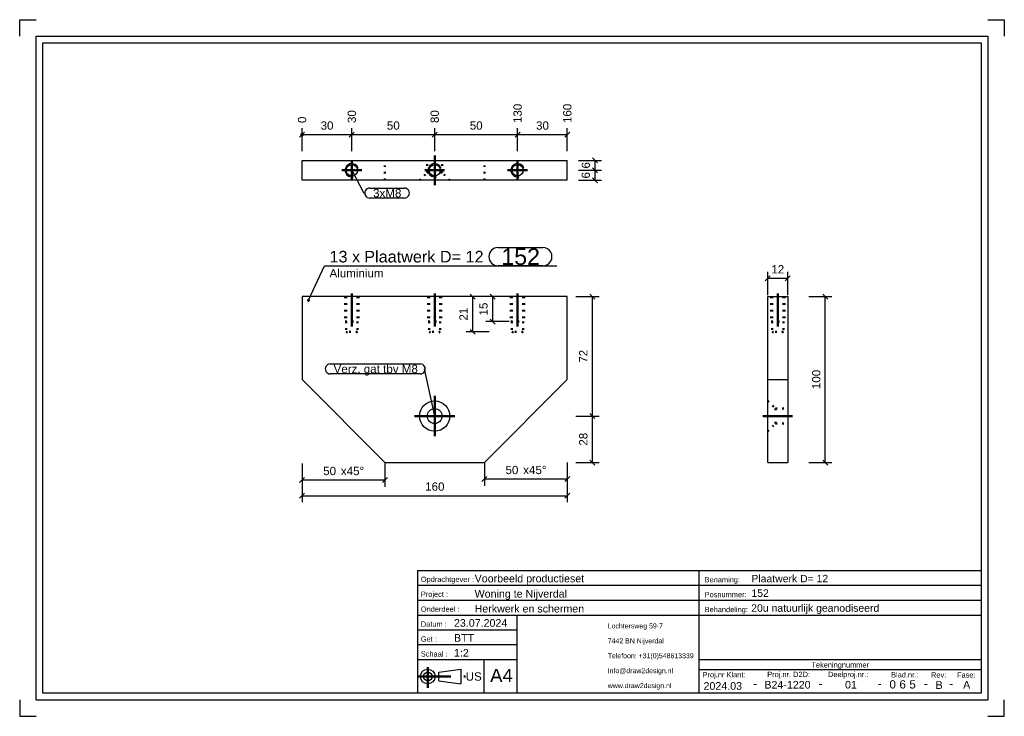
# Model space of a CAD drawing. Header units: millimetres. Extents: x -50 to 247, y -131 to 79.
import ezdxf
from ezdxf.enums import TextEntityAlignment as Align

# ---------------------------------------------------------------- set-up
doc = ezdxf.new("R2010")
doc.units = ezdxf.units.MM
doc.linetypes.add('DOT', pattern=[2, 0.5, -1.5])
doc.linetypes.add('STRICHPUNKT2', pattern=[18.5, 10, -4, 0.5, -4])
doc.layers.get('0').update_dxf_attribs({"linetype": 'CONTINUOUS'})
for name, color, linetype in [('DIM49', 4, 'CONTINUOUS'), ('LE_RED', 1, 'CONTINUOUS'), ('TXT_ALL', 7, 'CONTINUOUS'), ('TXT_DIM49', 2, 'CONTINUOUS'), ('TXT_YELLOW', 2, 'CONTINUOUS')]:
    doc.layers.add(name, color=color, linetype=linetype)
doc.layers.add('LE_ALL', color=7, linetype='CONTINUOUS', lineweight=50)
doc.styles.add('ARIAL', font='arial.ttf')

# ---------------------------------------------------------------- blocks, each defined once
blk = doc.blocks.new('TFIELD_00005', base_point=(127.38, -121.65))
at = {"layer": 'TXT_YELLOW', "style": 'ARIAL'}
for s, p in [('Lochtersweg 59-7', (127.38, -103.65)), ('7442 BN Nijverdal', (127.38, -108.15)), ('Telefoon: +31(0)548613339', (127.38, -112.65)), ('Info@draw2design.nl', (127.38, -117.15)), ('www.draw2design.nl', (127.38, -121.65))]:
    blk.add_text(s, height=1.5, dxfattribs=at).set_placement(p, align=Align.MIDDLE_LEFT)
blk = doc.blocks.new('FLEX_00004', base_point=(140.19, -123.9))
blk.add_blockref('TFIELD_00005', (127.38, -121.65))
blk = doc.blocks.new('D2D_00003', base_point=(100.25, -122.04))
blk.add_blockref('FLEX_00004', (140.19, -123.9))
blk = doc.blocks.new('TFIELD_00007', base_point=(91.91, -118.59))
at = {"layer": 'TXT_YELLOW', "style": 'ARIAL'}
blk.add_text('A4', height=4, dxfattribs=at).set_placement((91.91, -118.59), align=Align.MIDDLE_LEFT)
blk = doc.blocks.new('FLEX_00006', base_point=(95.29, -118.59))
blk.add_blockref('TFIELD_00007', (91.91, -118.59))
blk = doc.blocks.new('TFIELD_00013', base_point=(84.53, -118.9))
at = {"layer": 'TXT_YELLOW', "style": 'ARIAL'}
blk.add_text('US', height=2.5, dxfattribs=at).set_placement((84.53, -118.9), align=Align.MIDDLE_LEFT)
blk = doc.blocks.new('FLEX_00012', base_point=(84.53, -118.9))
blk.add_blockref('TFIELD_00013', (84.53, -118.9))
blk = doc.blocks.new('US_00011', base_point=(74.44, -118.9))
blk.add_line((76.46, -120.23), (83.02, -121.12))
blk.add_lwpolyline([(76.46, -120.23), (76.46, -117.56), (83.02, -116.67), (83.02, -121.12)])
for radius in [2.22, 1.33]:
    blk.add_circle((73.1, -118.9), radius)
at = {"layer": 'LE_ALL', "color": 1, "linetype": 'STRICHPUNKT2'}
for p, q in [((73.1, -116.08), (73.1, -122.3)), ((70, -118.9), (84.87, -118.9))]:
    blk.add_line(p, q, dxfattribs=at)
blk.add_blockref('FLEX_00012', (84.53, -118.9))
blk = doc.blocks.new('SCHRIFE_00015', base_point=(81, -103.9))
for p, q in [((70, -86.9), (155, -86.9)), ((70, -86.9), (70, -123.9)), ((155, -86.9), (240, -86.9)), ((155, -123.9), (155, -86.9)), ((240, -86.9), (240, -123.9)), ((70, -91.4), (155, -91.4)), ((155, -91.4), (240, -91.4)), ((70, -95.9), (155, -95.9)), ((155, -95.9), (240, -95.9)), ((70, -100.4), (240, -100.4)), ((100, -100.4), (100, -123.9)), ((100, -104.9), (70, -104.9)), ((100, -109.4), (70, -109.4)), ((100, -113.9), (70, -113.9)), ((90, -113.9), (90, -123.9)), ((240, -113.9), (155, -113.9)), ((240, -116.9), (155, -116.9)), ((240, -123.9), (70, -123.9))]:
    blk.add_line(p, q)
at = {"layer": 'TXT_YELLOW', "style": 'ARIAL'}
for s, height, p in [('Voorbeeld productieset', 2.3, (87.23, -90.5)), ('Plaatwerk D= 12', 2.25, (170.72, -90.5)), ('Woning te Nijverdal', 2.3, (87.23, -95.1)), ('152', 2.25, (170.72, -94.89)), ('Herkwerk en schermen', 2.3, (87.23, -99.6)), ('20u natuurlijk geanodiseerd', 2.25, (170.67, -99.39)), ('23.07.2024', 2.3, (81, -103.9)), ('BTT', 2.3, (81, -108.4)), ('1:2', 2.3, (81, -112.9))]:
    blk.add_text(s, height=height, dxfattribs=at).set_placement(p)
for s, height, p in [('2024.03', 2.3, (162.08, -122.9)), ('-', 2.5, (171.83, -122.24)), ('B24-1220', 2.3, (181.6, -122.54)), ('-', 2.5, (191.57, -122.24)), ('01', 2.3, (200.74, -122.52)), ('-', 2.5, (209.4, -122.24)), ('-', 2.5, (223.34, -122.24)), ('B', 2.3, (227.34, -122.63)), ('-', 2.5, (230.99, -122.24)), ('A', 2.3, (235.64, -122.53))]:
    blk.add_text(s, height=height, dxfattribs=at).set_placement(p, align=Align.CENTER)
blk = doc.blocks.new('TFIELD_00019', base_point=(218.36, -121.27))
at = {"layer": 'TXT_ALL', "style": 'ARIAL'}
blk.add_text('5', height=2.5, dxfattribs=at).set_placement((218.36, -121.27), align=Align.MIDDLE_LEFT)
blk = doc.blocks.new('5_00018')
blk.add_blockref('TFIELD_00019', (218.36, -121.27))
blk = doc.blocks.new('TELLER1_00017')
blk.add_blockref('5_00018', (0, 0))
blk = doc.blocks.new('TFIELD_00022', base_point=(215.36, -121.27))
at = {"layer": 'TXT_ALL', "style": 'ARIAL'}
blk.add_text('6', height=2.5, dxfattribs=at).set_placement((215.36, -121.27), align=Align.MIDDLE_LEFT)
blk = doc.blocks.new('6_00021')
blk.add_blockref('TFIELD_00022', (215.36, -121.27))
blk = doc.blocks.new('TELLER2_00020')
blk.add_blockref('6_00021', (0, 0))
blk = doc.blocks.new('TFIELD_00025', base_point=(212.36, -121.27))
at = {"layer": 'TXT_ALL', "style": 'ARIAL'}
blk.add_text('0', height=2.5, dxfattribs=at).set_placement((212.36, -121.27), align=Align.MIDDLE_LEFT)
blk = doc.blocks.new('0_00024')
blk.add_blockref('TFIELD_00025', (212.36, -121.27))
blk = doc.blocks.new('TELLER3_00023')
blk.add_blockref('0_00024', (0, 0))
blk = doc.blocks.new('NL_00026', base_point=(71, -90.4))
at = {"layer": 'TXT_ALL', "color": 1, "style": 'ARIAL'}
blk.add_text('Tekeningnummer', height=1.6, dxfattribs=at).set_placement((197.5, -115.4), align=Align.MIDDLE_CENTER)
at = {"layer": 'TXT_YELLOW', "style": 'ARIAL'}
for s, p in [('Opdrachtgever :', (71, -90.4)), ('Benaming:', (156.6, -90.5)), ('Project :', (71, -94.9)), ('Posnummer:', (156.6, -95)), ('Onderdeel :', (71, -99.4)), ('Behandeling:', (156.6, -99.5)), ('Datum :', (71, -103.9)), ('Get :', (71, -108.4)), ('Schaal :', (71, -112.9)), ('Proj.nr Klant:', (156, -119.14)), ('Proj.nr. D2D:', (175.48, -119.07)), ('Deelproj.nr.:', (193.81, -119.07)), ('Blad.nr.:', (212.84, -119.18)), ('Rev:', (224.91, -119.23)), ('Fase:', (232.75, -119.23))]:
    blk.add_text(s, height=1.6, dxfattribs=at).set_placement(p)
blk = doc.blocks.new('SCHRIFE_00014')
for name, p in [('SCHRIFE_00015', (81, -103.9)), ('NL_00026', (71, -90.4)), ('TELLER3_00023', (0, 0)), ('TELLER2_00020', (0, 0)), ('TELLER1_00017', (0, 0))]:
    blk.add_blockref(name, p)
blk = doc.blocks.new('DINA4Q_00002', base_point=(240, 72.1))
for p, q in [((-43, -123.9), (-43, 72.1)), ((-43, 72.1), (240, 72.1)), ((242, 74.1), (242, -125.9)), ((-45, -125.9), (242, -125.9))]:
    blk.add_line(p, q)
for points in [[(-50, 74.1), (-50, 79.1), (-45, 79.1)], [(242, 79.1), (247, 79.1), (247, 74.1)], [(-45, -125.9), (-45, 74.1), (242, 74.1)], [(240, 72.1), (240, -123.9), (-43, -123.9)], [(-50, -125.9), (-50, -130.9), (-45, -130.9)], [(242, -130.9), (247, -130.9), (247, -125.9)]]:
    blk.add_lwpolyline(points)
for name, p in [('SCHRIFE_00014', (0, 0)), ('D2D_00003', (100.25, -122.04)), ('US_00011', (74.44, -118.9)), ('FLEX_00006', (95.29, -118.59))]:
    blk.add_blockref(name, p)
blk = doc.blocks.new('_ZBL0071_00001')
blk.add_blockref('DINA4Q_00002', (240, 72.1))
blk = doc.blocks.new('SHAPE_00060', base_point=(75.18, -40.39))
at = {"layer": 'DIM49', "color": 3}
for p, q in [((43.68, -24.68), (70.82, -24.68)), ((75.18, -40.39), (72.07, -26.18)), ((70.82, -27.68), (43.68, -27.68))]:
    blk.add_line(p, q, dxfattribs=at)
for centre, start_param, end_param in [((43.68, -26.18), 1.570796, 4.712389), ((70.82, -26.18), 4.712389, 7.853982)]:
    blk.add_ellipse(centre, major_axis=(1.5, 0), ratio=1, start_param=start_param, end_param=end_param, dxfattribs=at)
at = {"layer": 'TXT_DIM49', "style": 'ARIAL'}
blk.add_text('Verz. gat tbv M8', height=2.5, dxfattribs=at).set_placement((44.68, -26.18), align=Align.MIDDLE_LEFT)
blk = doc.blocks.new('SHAPE_00061', base_point=(37.12, -5.47))
at = {"layer": 'DIM49', "color": 3}
for p, q in [((94.29, 10.42), (107.81, 10.42)), ((37.12, -5.47), (41.95, 4.92)), ((41.95, 4.92), (112.06, 4.92)), ((107.81, 4.92), (94.29, 4.92)), ((37.38, -5.44), (36.86, -5.44)), ((37.32, -5.64), (36.91, -5.64)), ((37.23, -5.24), (37.01, -5.24))]:
    blk.add_line(p, q, dxfattribs=at)
blk.add_lwpolyline([(37.07, -5.73), (37.14, -5.74), (37.21, -5.72), (37.27, -5.69), (37.32, -5.64), (37.36, -5.58), (37.38, -5.52), (37.38, -5.45), (37.36, -5.38), (37.33, -5.32), (37.29, -5.27), (37.23, -5.23), (37.16, -5.21), (37.09, -5.21), (37.03, -5.23), (36.97, -5.26), (36.91, -5.3), (36.88, -5.36), (36.86, -5.43), (36.85, -5.5), (36.87, -5.56), (36.9, -5.62), (36.95, -5.68), (37.01, -5.71)], close=True, dxfattribs=at)
for centre, start_param, end_param in [((94.29, 7.67), 3.141593, 6.283185), ((107.81, 7.67), 0, 3.141593)]:
    blk.add_ellipse(centre, major_axis=(0, -2.75), ratio=1, start_param=start_param, end_param=end_param, dxfattribs=at)
at = {"layer": 'TXT_DIM49', "style": 'ARIAL'}
for s, height, p in [('13 x', 3.5, (43.45, 7.67)), ('Plaatwerk D= 12', 3.5, (53.93, 7.67)), ('152', 5, (95.29, 7.67)), ('Aluminium', 2.5, (43.45, 2.67))]:
    blk.add_text(s, height=height, dxfattribs=at).set_placement(p, align=Align.MIDDLE_LEFT)
blk = doc.blocks.new('_D1', base_point=(41.54, -58.19))
at = {"layer": 'DIM49', "color": 1}
for p, q in [((35.18, -54.69), (35.18, -61.69)), ((60.18, -54.69), (60.18, -61.69)), ((35.93, -58.94), (34.43, -60.44)), ((59.43, -60.44), (60.93, -58.94)), ((60.18, -59.69), (35.18, -59.69))]:
    blk.add_line(p, q, dxfattribs=at)
at = {"layer": 'TXT_DIM49', "style": 'ARIAL'}
for s, p in [('50', (41.54, -58.19)), ('x45°', (46.88, -58.19))]:
    blk.add_text(s, height=2.5, dxfattribs=at).set_placement(p)
blk = doc.blocks.new('_D2', base_point=(96.54, -57.89))
at = {"layer": 'DIM49', "color": 1}
for p, q in [((90.18, -54.39), (90.18, -61.39)), ((115.18, -54.39), (115.18, -61.39)), ((90.93, -58.64), (89.43, -60.14)), ((115.18, -59.39), (90.18, -59.39)), ((114.43, -60.14), (115.93, -58.64))]:
    blk.add_line(p, q, dxfattribs=at)
at = {"layer": 'TXT_DIM49', "style": 'ARIAL'}
for s, p in [('50', (96.54, -57.89)), ('x45°', (101.88, -57.89))]:
    blk.add_text(s, height=2.5, dxfattribs=at).set_placement(p)
blk = doc.blocks.new('_D3', base_point=(121.26, -49.31))
at = {"layer": 'DIM49', "color": 1}
for p, q in [((117.76, -40.39), (124.76, -40.39)), ((123.51, -41.14), (122.01, -39.64)), ((122.76, -54.39), (122.76, -40.39)), ((117.76, -54.39), (124.76, -54.39)), ((122.01, -53.64), (123.51, -55.14))]:
    blk.add_line(p, q, dxfattribs=at)
at = {"layer": 'TXT_DIM49', "style": 'ARIAL'}
blk.add_text('28', height=2.5, rotation=90.0002, dxfattribs=at).set_placement((121.26, -49.31))
blk = doc.blocks.new('_D4', base_point=(121.26, -24.31))
at = {"layer": 'DIM49', "color": 1}
for p, q in [((117.76, -4.39), (124.76, -4.39)), ((123.51, -5.14), (122.01, -3.64)), ((122.76, -40.39), (122.76, -4.39)), ((117.76, -40.39), (124.76, -40.39)), ((122.01, -39.64), (123.51, -41.14))]:
    blk.add_line(p, q, dxfattribs=at)
at = {"layer": 'TXT_DIM49', "style": 'ARIAL'}
blk.add_text('72', height=2.5, rotation=90.0002, dxfattribs=at).set_placement((121.26, -24.31))
blk = doc.blocks.new('_D5', base_point=(72.3, -62.89))
at = {"layer": 'DIM49', "color": 1}
for p, q in [((35.18, -59.39), (35.18, -66.39)), ((115.18, -59.39), (115.18, -66.39)), ((35.93, -63.64), (34.43, -65.14)), ((35.18, -64.39), (115.18, -64.39)), ((114.43, -65.14), (115.93, -63.64))]:
    blk.add_line(p, q, dxfattribs=at)
at = {"layer": 'TXT_DIM49', "style": 'ARIAL'}
blk.add_text('160', height=2.5, dxfattribs=at).set_placement((72.3, -62.89))
blk = doc.blocks.new('_D6', base_point=(91.13, -10.06))
at = {"layer": 'DIM49', "color": 1}
for p, q in [((97.63, -4.39), (90.63, -4.39)), ((93.38, -5.14), (91.88, -3.64)), ((92.63, -4.39), (92.63, -11.89)), ((91.88, -11.14), (93.38, -12.64)), ((97.63, -11.89), (90.63, -11.89))]:
    blk.add_line(p, q, dxfattribs=at)
at = {"layer": 'TXT_DIM49', "style": 'ARIAL'}
blk.add_text('15', height=2.5, rotation=90.0002, dxfattribs=at).set_placement((91.13, -10.06))
blk = doc.blocks.new('_D7', base_point=(85.13, -11.61))
at = {"layer": 'DIM49', "color": 1}
for p, q in [((91.63, -4.39), (84.63, -4.39)), ((87.38, -5.14), (85.88, -3.64)), ((86.63, -4.39), (86.63, -14.99)), ((85.88, -14.24), (87.38, -15.74)), ((91.63, -14.99), (84.63, -14.99))]:
    blk.add_line(p, q, dxfattribs=at)
at = {"layer": 'TXT_DIM49', "style": 'ARIAL'}
blk.add_text('21', height=2.5, rotation=90.0002, dxfattribs=at).set_placement((85.13, -11.61))
blk = doc.blocks.new('Plaatwerk D_ 12_00032', base_point=(98.18, -11.89))
blk.add_lwpolyline([(35.18, -4.39), (35.18, -29.39), (60.18, -54.39), (90.18, -54.39), (115.18, -29.39), (115.18, -4.39)], close=True)
for radius in [4.56, 2.25]:
    blk.add_circle((75.18, -40.39), radius)
at = {"layer": 'LE_ALL', "color": 3, "linetype": 'DOT'}
for p, q in [((48.18, -4.39), (48.18, -11.89)), ((52.18, -4.39), (52.18, -11.89)), ((73.18, -4.39), (73.18, -11.89)), ((77.18, -4.39), (77.18, -11.89)), ((98.18, -4.39), (98.18, -11.89)), ((102.18, -4.39), (102.18, -11.89)), ((48.18, -11.89), (52.18, -11.89)), ((51.88, -11.89), (51.88, -14.99)), ((73.18, -11.89), (77.18, -11.89)), ((76.88, -11.89), (76.88, -14.99)), ((98.18, -11.89), (102.18, -11.89)), ((101.88, -11.89), (101.88, -14.99)), ((51.88, -14.99), (48.48, -14.99)), ((51.88, -14.99), (50.18, -15.97)), ((76.88, -14.99), (73.48, -14.99)), ((76.88, -14.99), (75.18, -15.97)), ((101.88, -14.99), (98.48, -14.99)), ((101.88, -14.99), (100.18, -15.97))]:
    blk.add_line(p, q, dxfattribs=at)
for points in [[(48.48, -11.89), (48.48, -14.99), (50.18, -15.97)], [(73.48, -11.89), (73.48, -14.99), (75.18, -15.97)], [(98.48, -11.89), (98.48, -14.99), (100.18, -15.97)]]:
    blk.add_lwpolyline(points, dxfattribs=at)
for name, p in [('SHAPE_00061', (37.12, -5.47)), ('_D7', (85.13, -11.61)), ('_D6', (91.13, -10.06)), ('_D4', (121.26, -24.31)), ('SHAPE_00060', (75.18, -40.39)), ('_D3', (121.26, -49.31)), ('_D1', (41.54, -58.19)), ('_D2', (96.54, -57.89)), ('_D5', (72.3, -62.89))]:
    blk.add_blockref(name, p)
blk = doc.blocks.new('_00034', base_point=(75.18, -40.39))
at = {"layer": 'LE_ALL', "color": 1, "linetype": 'STRICHPUNKT2'}
for p, q in [((50.18, -3.39), (50.18, -17.15)), ((75.18, -3.39), (75.18, -17.15)), ((100.18, -3.39), (100.18, -17.15)), ((75.18, -40.39), (75.18, -34.33)), ((75.18, -40.39), (75.18, -36.64)), ((75.18, -40.39), (69.12, -40.39)), ((75.18, -40.39), (71.43, -40.39)), ((75.18, -40.39), (75.18, -46.46)), ((75.18, -40.39), (81.24, -40.39)), ((75.18, -40.39), (75.18, -44.14)), ((75.18, -40.39), (78.93, -40.39))]:
    blk.add_line(p, q, dxfattribs=at)
blk = doc.blocks.new('_00033')
blk.add_blockref('_00034', (75.18, -40.39))
blk = doc.blocks.new('DIN 76-M8_00036', base_point=(73.48, -4.39))
at = {"layer": 'LE_ALL', "color": 3, "linetype": 'DOT'}
for p, q in [((48.18, -4.39), (48.18, -11.89)), ((48.48, -4.39), (48.48, -11.89)), ((51.88, -4.39), (51.88, -11.89)), ((52.18, -4.39), (52.18, -11.89)), ((73.18, -4.39), (73.18, -11.89)), ((73.48, -4.39), (73.48, -11.89)), ((76.88, -4.39), (76.88, -11.89)), ((77.18, -4.39), (77.18, -11.89)), ((98.18, -4.39), (98.18, -11.89)), ((98.48, -4.39), (98.48, -11.89)), ((101.88, -4.39), (101.88, -11.89)), ((102.18, -4.39), (102.18, -11.89)), ((48.18, -11.89), (52.18, -11.89)), ((73.18, -11.89), (77.18, -11.89)), ((98.18, -11.89), (102.18, -11.89))]:
    blk.add_line(p, q, dxfattribs=at)
blk = doc.blocks.new('DIN 76-M8_00035')
blk.add_blockref('DIN 76-M8_00036', (73.48, -4.39))
blk = doc.blocks.new('Plaatwerk D_ 12_00031')
for name, p in [('Plaatwerk D_ 12_00032', (98.18, -11.89)), ('DIN 76-M8_00035', (0, 0)), ('_00033', (0, 0))]:
    blk.add_blockref(name, p)
blk = doc.blocks.new('Schoren + montage_00030')
blk.add_blockref('Plaatwerk D_ 12_00031', (0, 0))
blk = doc.blocks.new('Tussenkoker_00029')
blk.add_blockref('Schoren + montage_00030', (0, 0))
blk = doc.blocks.new('_A3D0199_00028')
blk.add_blockref('Tussenkoker_00029', (0, 0))
blk = doc.blocks.new('_ANS0199_00027')
blk.add_blockref('_A3D0199_00028', (0, 0))
blk = doc.blocks.new('_D8', base_point=(51.43, 47.95))
at = {"layer": 'DIM49', "color": 1}
for p, q in [((49.43, 43.7), (50.93, 45.2)), ((50.18, 39.45), (50.18, 46.45)), ((35.18, 44.45), (50.18, 44.45))]:
    blk.add_line(p, q, dxfattribs=at)
at = {"layer": 'TXT_DIM49', "style": 'ARIAL'}
blk.add_text('30', height=2.5, rotation=90.0002, dxfattribs=at).set_placement((51.43, 47.95))
blk = doc.blocks.new('_D9', base_point=(76.43, 47.95))
at = {"layer": 'DIM49', "color": 1}
for p, q in [((74.43, 43.7), (75.93, 45.2)), ((75.18, 39.45), (75.18, 46.45)), ((35.18, 44.45), (75.18, 44.45))]:
    blk.add_line(p, q, dxfattribs=at)
at = {"layer": 'TXT_DIM49', "style": 'ARIAL'}
blk.add_text('80', height=2.5, rotation=90.0002, dxfattribs=at).set_placement((76.43, 47.95))
blk = doc.blocks.new('_D10', base_point=(101.43, 47.95))
at = {"layer": 'DIM49', "color": 1}
for p, q in [((99.43, 43.7), (100.93, 45.2)), ((100.18, 39.45), (100.18, 46.45)), ((35.18, 44.45), (100.18, 44.45))]:
    blk.add_line(p, q, dxfattribs=at)
at = {"layer": 'TXT_DIM49', "style": 'ARIAL'}
blk.add_text('130', height=2.5, rotation=90.0002, dxfattribs=at).set_placement((101.43, 47.95))
blk = doc.blocks.new('_D11', base_point=(116.43, 47.95))
at = {"layer": 'DIM49', "color": 1}
for p, q in [((114.43, 43.7), (115.93, 45.2)), ((115.18, 39.45), (115.18, 46.45)), ((35.18, 44.45), (115.18, 44.45))]:
    blk.add_line(p, q, dxfattribs=at)
at = {"layer": 'TXT_DIM49', "style": 'ARIAL'}
blk.add_text('160', height=2.5, rotation=90.0002, dxfattribs=at).set_placement((116.43, 47.95))
blk = doc.blocks.new('_D12', base_point=(36.43, 47.95))
at = {"layer": 'DIM49', "color": 1}
for p, q in [((35.53, 44.58), (34.83, 44.58)), ((35.37, 44.78), (34.99, 44.78)), ((35.18, 39.45), (35.18, 46.45)), ((35.55, 44.38), (34.82, 44.38)), ((34.93, 44.18), (35.43, 44.18))]:
    blk.add_line(p, q, dxfattribs=at)
blk.add_lwpolyline([(34.82, 44.36), (34.86, 44.27), (34.92, 44.19), (34.99, 44.13), (35.08, 44.09), (35.18, 44.08), (35.28, 44.09), (35.37, 44.13), (35.45, 44.19), (35.51, 44.27), (35.54, 44.36), (35.56, 44.45), (35.54, 44.55), (35.51, 44.64), (35.45, 44.72), (35.37, 44.78), (35.28, 44.82), (35.18, 44.83), (35.08, 44.82), (34.99, 44.78), (34.92, 44.72), (34.86, 44.64), (34.82, 44.55), (34.81, 44.45)], close=True, dxfattribs=at)
at = {"layer": 'TXT_DIM49', "style": 'ARIAL'}
blk.add_text('0', height=2.5, rotation=90.0002, dxfattribs=at).set_placement((36.43, 47.95))
blk = doc.blocks.new('_D13', base_point=(40.76, 45.95))
at = {"layer": 'DIM49', "color": 1}
for p, q in [((35.93, 45.2), (34.43, 43.7)), ((35.18, 39.45), (35.18, 46.45)), ((49.43, 43.7), (50.93, 45.2)), ((50.18, 39.45), (50.18, 46.45)), ((35.18, 44.45), (50.18, 44.45))]:
    blk.add_line(p, q, dxfattribs=at)
at = {"layer": 'TXT_DIM49', "style": 'ARIAL'}
blk.add_text('30', height=2.5, dxfattribs=at).set_placement((40.76, 45.95))
blk = doc.blocks.new('_D14', base_point=(60.76, 45.95))
at = {"layer": 'DIM49', "color": 1}
for p, q in [((50.93, 45.2), (49.43, 43.7)), ((50.18, 39.45), (50.18, 46.45)), ((74.43, 43.7), (75.93, 45.2)), ((75.18, 39.45), (75.18, 46.45)), ((50.18, 44.45), (75.18, 44.45))]:
    blk.add_line(p, q, dxfattribs=at)
at = {"layer": 'TXT_DIM49', "style": 'ARIAL'}
blk.add_text('50', height=2.5, dxfattribs=at).set_placement((60.76, 45.95))
blk = doc.blocks.new('_D15', base_point=(85.76, 45.95))
at = {"layer": 'DIM49', "color": 1}
for p, q in [((75.93, 45.2), (74.43, 43.7)), ((75.18, 39.45), (75.18, 46.45)), ((99.43, 43.7), (100.93, 45.2)), ((100.18, 39.45), (100.18, 46.45)), ((75.18, 44.45), (100.18, 44.45))]:
    blk.add_line(p, q, dxfattribs=at)
at = {"layer": 'TXT_DIM49', "style": 'ARIAL'}
blk.add_text('50', height=2.5, dxfattribs=at).set_placement((85.76, 45.95))
blk = doc.blocks.new('_D16', base_point=(105.76, 45.95))
at = {"layer": 'DIM49', "color": 1}
for p, q in [((100.93, 45.2), (99.43, 43.7)), ((100.18, 39.45), (100.18, 46.45)), ((114.43, 43.7), (115.93, 45.2)), ((115.18, 39.45), (115.18, 46.45)), ((100.18, 44.45), (115.18, 44.45))]:
    blk.add_line(p, q, dxfattribs=at)
at = {"layer": 'TXT_DIM49', "style": 'ARIAL'}
blk.add_text('30', height=2.5, dxfattribs=at).set_placement((105.76, 45.95))
blk = doc.blocks.new('_D17', base_point=(122.01, 34.24))
at = {"layer": 'DIM49', "color": 1}
for p, q in [((118.51, 36.7), (125.51, 36.7)), ((124.26, 35.95), (122.76, 37.45)), ((123.51, 36.7), (123.51, 33.7)), ((118.51, 33.7), (125.51, 33.7)), ((122.76, 34.45), (124.26, 32.95))]:
    blk.add_line(p, q, dxfattribs=at)
at = {"layer": 'TXT_DIM49', "style": 'ARIAL'}
blk.add_text('6', height=2.5, rotation=90.0002, dxfattribs=at).set_placement((122.01, 34.24))
blk = doc.blocks.new('_D18', base_point=(122.01, 31.24))
at = {"layer": 'DIM49', "color": 1}
for p, q in [((118.51, 33.7), (125.51, 33.7)), ((124.26, 32.95), (122.76, 34.45)), ((123.51, 33.7), (123.51, 30.7)), ((118.51, 30.7), (125.51, 30.7)), ((122.76, 31.45), (124.26, 29.95))]:
    blk.add_line(p, q, dxfattribs=at)
at = {"layer": 'TXT_DIM49', "style": 'ARIAL'}
blk.add_text('6', height=2.5, rotation=90.0002, dxfattribs=at).set_placement((122.01, 31.24))
blk = doc.blocks.new('SHAPE_00082', base_point=(50.18, 33.7))
at = {"layer": 'DIM49', "color": 3}
for p, q in [((50.18, 33.7), (53.85, 26.82)), ((55.6, 28.32), (66.04, 28.32)), ((66.04, 25.32), (55.6, 25.32))]:
    blk.add_line(p, q, dxfattribs=at)
for centre, start_param, end_param in [((55.6, 26.82), 1.570796, 4.712389), ((66.04, 26.82), 4.712389, 7.853982)]:
    blk.add_ellipse(centre, major_axis=(1.5, 0), ratio=1, start_param=start_param, end_param=end_param, dxfattribs=at)
at = {"layer": 'TXT_DIM49', "style": 'ARIAL'}
blk.add_text('3xM8', height=2.5, dxfattribs=at).set_placement((56.6, 26.82), align=Align.MIDDLE_LEFT)
blk = doc.blocks.new('Plaatwerk D_ 12_00042', base_point=(90.18, 30.7))
blk.add_line((115.18, 30.7), (115.18, 36.7))
blk.add_lwpolyline([(115.18, 30.7), (35.18, 30.7), (35.18, 36.7), (115.18, 36.7)])
at = {"layer": 'LE_ALL', "color": 3, "linetype": 'DOT'}
for p, q in [((60.18, 30.7), (60.18, 36.7)), ((77.43, 33.01), (77.43, 36.7)), ((90.18, 30.7), (90.18, 36.7)), ((77.43, 33.01), (72.93, 33.01)), ((79.74, 30.7), (77.43, 33.01))]:
    blk.add_line(p, q, dxfattribs=at)
blk.add_lwpolyline([(70.62, 30.7), (72.93, 33.01), (72.93, 36.7)], dxfattribs=at)
at = {"layer": 'LE_RED'}
for centre in [(50.18, 33.7), (75.18, 33.7), (100.18, 33.7)]:
    blk.add_arc(centre, 2, 15.0701, -74.9299, dxfattribs=at)
for name, p in [('_D10', (101.43, 47.95)), ('_D11', (116.43, 47.95)), ('_D8', (51.43, 47.95)), ('_D9', (76.43, 47.95)), ('_D12', (36.43, 47.95)), ('_D13', (40.76, 45.95)), ('_D14', (60.76, 45.95)), ('_D15', (85.76, 45.95)), ('_D16', (105.76, 45.95)), ('_D17', (122.01, 34.24)), ('SHAPE_00082', (50.18, 33.7)), ('_D18', (122.01, 31.24))]:
    blk.add_blockref(name, p)
blk = doc.blocks.new('_00044', base_point=(75.18, 29.2))
at = {"layer": 'LE_ALL', "color": 1, "linetype": 'STRICHPUNKT2'}
for p, q in [((50.18, 33.7), (50.18, 36.7)), ((75.18, 29.2), (75.18, 38.2)), ((75.18, 33.7), (75.18, 36.7)), ((100.18, 33.7), (100.18, 36.7)), ((50.18, 33.7), (47.18, 33.7)), ((50.18, 33.7), (50.18, 30.7)), ((50.18, 33.7), (53.18, 33.7)), ((75.18, 33.7), (72.18, 33.7)), ((75.18, 33.7), (75.18, 30.7)), ((75.18, 33.7), (78.18, 33.7)), ((100.18, 33.7), (97.18, 33.7)), ((100.18, 33.7), (103.18, 33.7)), ((100.18, 33.7), (100.18, 30.7))]:
    blk.add_line(p, q, dxfattribs=at)
blk = doc.blocks.new('_00043')
blk.add_blockref('_00044', (75.18, 29.2))
blk = doc.blocks.new('DIN 76-M8_00046', base_point=(73.48, 33.7))
for centre in [(50.18, 33.7), (75.18, 33.7), (100.18, 33.7)]:
    blk.add_circle(centre, 1.7)
at = {"layer": 'LE_RED'}
for centre, start, end in [((50.18, 33.7), 90, -74.9299), ((50.18, 33.7), 15.0701, 90), ((75.18, 33.7), 90, -74.9299), ((75.18, 33.7), 15.0701, 90), ((100.18, 33.7), 90, -74.9299), ((100.18, 33.7), 15.0701, 90)]:
    blk.add_arc(centre, 2, start, end, dxfattribs=at)
blk = doc.blocks.new('DIN 76-M8_00045')
blk.add_blockref('DIN 76-M8_00046', (73.48, 33.7))
blk = doc.blocks.new('Plaatwerk D_ 12_00041')
for name, p in [('Plaatwerk D_ 12_00042', (90.18, 30.7)), ('_00043', (0, 0)), ('DIN 76-M8_00045', (0, 0))]:
    blk.add_blockref(name, p)
blk = doc.blocks.new('Schoren + montage_00040')
blk.add_blockref('Plaatwerk D_ 12_00041', (0, 0))
blk = doc.blocks.new('Tussenkoker_00039')
blk.add_blockref('Schoren + montage_00040', (0, 0))
blk = doc.blocks.new('_A3D0200_00038')
blk.add_blockref('Tussenkoker_00039', (0, 0))
blk = doc.blocks.new('_ANS0200_00037')
blk.add_blockref('_A3D0200_00038', (0, 0))
blk = doc.blocks.new('_D19', base_point=(191.51, -32.27))
at = {"layer": 'DIM49', "color": 1}
for p, q in [((188.01, -4.39), (195.01, -4.39)), ((193.76, -5.14), (192.26, -3.64)), ((193.01, -54.39), (193.01, -4.39)), ((188.01, -54.39), (195.01, -54.39)), ((192.26, -53.64), (193.76, -55.14))]:
    blk.add_line(p, q, dxfattribs=at)
at = {"layer": 'TXT_DIM49', "style": 'ARIAL'}
blk.add_text('100', height=2.5, rotation=90.0002, dxfattribs=at).set_placement((191.51, -32.27))
blk = doc.blocks.new('_D20', base_point=(176.74, 2.61))
at = {"layer": 'DIM49', "color": 1}
for p, q in [((175.66, -3.89), (175.66, 3.11)), ((181.66, -3.89), (181.66, 3.11)), ((176.41, 1.86), (174.91, 0.36)), ((181.66, 1.11), (175.66, 1.11)), ((180.91, 0.36), (182.41, 1.86))]:
    blk.add_line(p, q, dxfattribs=at)
at = {"layer": 'TXT_DIM49', "style": 'ARIAL'}
blk.add_text('12', height=2.5, dxfattribs=at).set_placement((176.74, 2.61))
blk = doc.blocks.new('Plaatwerk D_ 12_00052', base_point=(177.98, -42.64))
for p, q in [((175.66, -29.39), (175.66, -4.39)), ((175.66, -29.39), (181.66, -29.39)), ((175.66, -54.39), (175.66, -29.39)), ((181.66, -29.39), (181.66, -54.39)), ((175.66, -54.39), (181.66, -54.39))]:
    blk.add_line(p, q)
blk.add_lwpolyline([(175.66, -4.39), (181.66, -4.39), (181.66, -29.39)])
at = {"layer": 'LE_ALL', "color": 3, "linetype": 'DOT'}
for p, q in [((176.66, -4.39), (176.66, -11.89)), ((180.66, -4.39), (180.66, -11.89)), ((176.66, -11.89), (180.66, -11.89)), ((180.36, -11.89), (180.36, -14.99)), ((180.36, -14.99), (176.96, -14.99)), ((180.36, -14.99), (178.66, -15.97)), ((177.98, -42.64), (177.98, -38.14)), ((175.66, -44.96), (177.98, -42.64)), ((177.98, -42.64), (181.66, -42.64))]:
    blk.add_line(p, q, dxfattribs=at)
for points in [[(176.96, -11.89), (176.96, -14.99), (178.66, -15.97)], [(175.66, -35.83), (177.98, -38.14), (181.66, -38.14)]]:
    blk.add_lwpolyline(points, dxfattribs=at)
for name, p in [('_D20', (176.74, 2.61)), ('_D19', (191.51, -32.27))]:
    blk.add_blockref(name, p)
blk = doc.blocks.new('_00054', base_point=(174.16, -40.39))
at = {"layer": 'LE_ALL', "color": 1, "linetype": 'STRICHPUNKT2'}
for p, q in [((178.66, -3.39), (178.66, -17.15)), ((178.66, -3.39), (178.66, -17.15)), ((178.66, -3.39), (178.66, -17.15)), ((174.16, -40.39), (183.16, -40.39))]:
    blk.add_line(p, q, dxfattribs=at)
blk = doc.blocks.new('_00053')
blk.add_blockref('_00054', (174.16, -40.39))
blk = doc.blocks.new('DIN 76-M8_00056', base_point=(176.96, -4.39))
at = {"layer": 'LE_ALL', "color": 3, "linetype": 'DOT'}
for p, q in [((176.66, -4.39), (176.66, -11.89)), ((176.96, -4.39), (176.96, -11.89)), ((180.36, -4.39), (180.36, -11.89)), ((180.66, -4.39), (180.66, -11.89)), ((176.66, -11.89), (180.66, -11.89))]:
    blk.add_line(p, q, dxfattribs=at)
blk = doc.blocks.new('DIN 76-M8_00055')
blk.add_blockref('DIN 76-M8_00056', (176.96, -4.39))
blk = doc.blocks.new('Plaatwerk D_ 12_00051')
for name, p in [('Plaatwerk D_ 12_00052', (177.98, -42.64)), ('_00053', (0, 0)), ('DIN 76-M8_00055', (0, 0))]:
    blk.add_blockref(name, p)
blk = doc.blocks.new('Schoren + montage_00050')
blk.add_blockref('Plaatwerk D_ 12_00051', (0, 0))
blk = doc.blocks.new('Tussenkoker_00049')
blk.add_blockref('Schoren + montage_00050', (0, 0))
blk = doc.blocks.new('_A3D0201_00048')
blk.add_blockref('Tussenkoker_00049', (0, 0))
blk = doc.blocks.new('_ANS0201_00047')
blk.add_blockref('_A3D0201_00048', (0, 0))

msp = doc.modelspace()

# ---------------------------------------------------------------- block references
for name in ['_ZBL0071_00001', '_ANS0200_00037', '_ANS0199_00027', '_ANS0201_00047']:
    msp.add_blockref(name, (0, 0))

doc.saveas('drawing.dxf')
